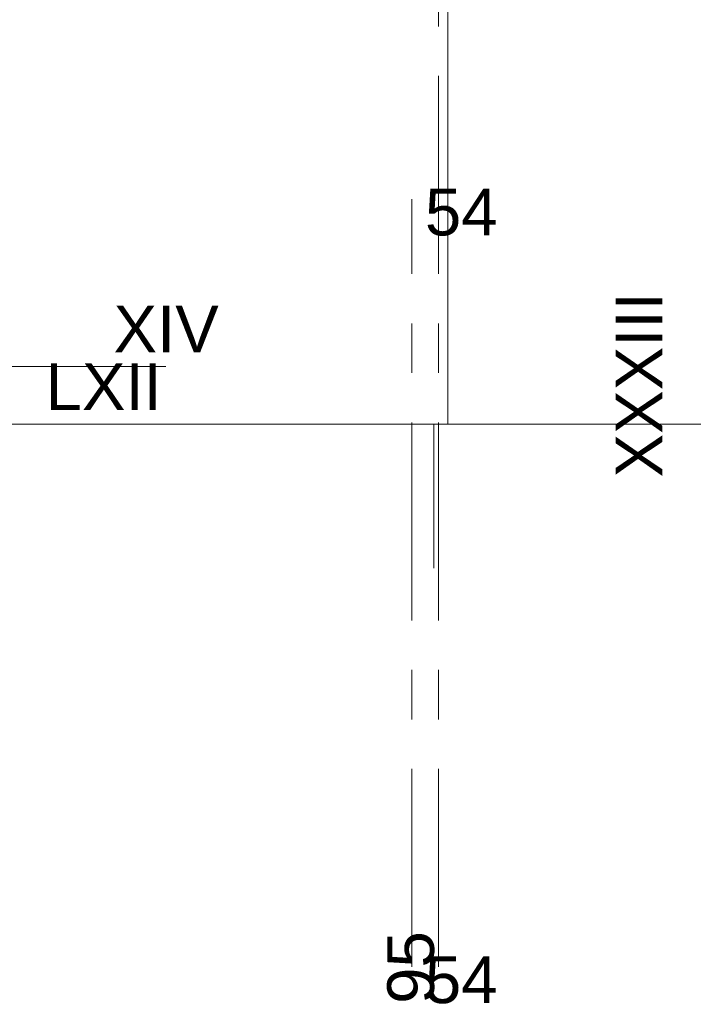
# Model space of a CAD drawing. Header units: centimetres. Extents: x -1737 to 22393, y -8842 to 3760.
# Tile 28 of 44: x 1249 to 1681, y -1 to 631. Entities that reach past the tile are written whole.
import ezdxf

# ---------------------------------------------------------------- set-up
doc = ezdxf.new("R2010")
doc.units = ezdxf.units.CM
doc.linetypes.add('Oś', pattern=[222.25, 127, -31.75, 31.75, -31.75])
for name, color, linetype, lineweight in [('A-FLOR', 192, 'Continuous', 13), ('S-GRID', 1, 'Continuous', 13), ('S-GRID-IDEN', 1, 'Continuous', 13)]:
    doc.layers.add(name, color=color, linetype=linetype, lineweight=lineweight)
doc.styles.add('Arial_1', font='arial.ttf', dxfattribs={"height": 30})

# ---------------------------------------------------------------- blocks, each defined once
blk = doc.blocks.new('Pawilon J_rvt-1-3_piętro I __3_90 m_ - stan istniejący')
at = {"layer": 'A-FLOR', "color": 9}
for p, q in [((1523.38, 941.33), (1523.38, 371.33)), ((1523.38, 371.33), (1514.38, 371.33)), ((1514.38, 371.33), (1514.38, 278.97))]:
    blk.add_line(p, q, dxfattribs=at)
at = {"layer": 'S-GRID', "linetype": 'Oś'}
for p, q in [((1517.38, 23.18), (1517.38, 1147.11)), ((2420.49, 371.33), (1302.38, 371.33))]:
    blk.add_line(p, q, dxfattribs=at)
at = {"layer": 'S-GRID-IDEN', "insert": (1302.55, 395.39), "char_height": 30, "width": 75.4, "attachment_point": 5, "line_spacing_factor": 0.936439, "style": 'Arial_1'}
blk.add_mtext('\\pxqc,t4.23333,8.46667,12.7,16.93333,21.16667,25.4,29.63333,33.86667,38.1,42.33333,46.56667,50.8,55.03333,59.26667,63.5,67.73333,71.96667,76.2,80.43333,84.66667,88.9,93.13333,97.36667,101.6,105.83333,110.06667,114.3,118.53333,122.76667,127,131.23333,135.46667;{LXII}', dxfattribs=at)
at = {"layer": 'S-GRID-IDEN', "insert": (1499.75, 22.82), "char_height": 30, "width": 48.3, "attachment_point": 5, "rotation": 90, "line_spacing_factor": 0.936439, "style": 'Arial_1'}
blk.add_mtext('\\pxqc,t4.23333,8.46667,12.7,16.93333,21.16667,25.4,29.63333,33.86667,38.1,42.33333,46.56667,50.8,55.03333,59.26667,63.5,67.73333,71.96667,76.2,80.43333,84.66667,88.9,93.13333,97.36667,101.6,105.83333,110.06667,114.3,118.53333,122.76667,127,131.23333,135.46667;{95}', dxfattribs=at)
blk = doc.blocks.new('Pawilon F_rvt-1-3_piętro I __3_90 m_ - stan istniejący')
at = {"layer": 'S-GRID', "linetype": 'Oś'}
for p, q in [((1500.38, 23.18), (1500.38, 515.63)), ((102.59, 371.33), (1638.19, 371.33))]:
    blk.add_line(p, q, dxfattribs=at)
at = {"layer": 'S-GRID-IDEN', "char_height": 30, "width": 48.3, "attachment_point": 5, "line_spacing_factor": 0.936439, "style": 'Arial_1'}
for insert in [(1532.03, 507.21), (1532.03, 14.77)]:
    blk.add_mtext('\\pxqc,t4.23333,8.46667,12.7,16.93333,21.16667,25.4,29.63333,33.86667,38.1,42.33333,46.56667,50.8,55.03333,59.26667,63.5,67.73333,71.96667,76.2,80.43333,84.66667,88.9,93.13333,97.36667,101.6,105.83333,110.06667,114.3,118.53333,122.76667,127,131.23333,135.46667;{54}', dxfattribs=dict(at, insert=insert))
at = {"layer": 'S-GRID-IDEN', "insert": (1646.11, 396.54), "char_height": 30, "width": 117.8, "attachment_point": 5, "rotation": 90, "line_spacing_factor": 0.936439, "style": 'Arial_1'}
blk.add_mtext('\\pxqc,t4.23333,8.46667,12.7,16.93333,21.16667,25.4,29.63333,33.86667,38.1,42.33333,46.56667,50.8,55.03333,59.26667,63.5,67.73333,71.96667,76.2,80.43333,84.66667,88.9,93.13333,97.36667,101.6,105.83333,110.06667,114.3,118.53333,122.76667,127,131.23333,135.46667;{XXXIII}', dxfattribs=at)

msp = doc.modelspace()

# ---------------------------------------------------------------- linework, layer by layer
at = {"layer": 'S-GRID', "linetype": 'Oś'}
msp.add_line((1342.46, 408.33), (-1368.76, 408.33), dxfattribs=at)

# ---------------------------------------------------------------- block references
at = {"lineweight": 5}
for name in ['Pawilon J_rvt-1-3_piętro I __3_90 m_ - stan istniejący', 'Pawilon F_rvt-1-3_piętro I __3_90 m_ - stan istniejący']:
    msp.add_blockref(name, (0, 0), dxfattribs=at)

# ---------------------------------------------------------------- texts
at = {"layer": 'S-GRID-IDEN', "insert": (1342.64, 432.39), "char_height": 30, "width": 68.1, "attachment_point": 5, "line_spacing_factor": 0.936439, "style": 'Arial_1'}
msp.add_mtext('\\pxqc,t4.23333,8.46667,12.7,16.93333,21.16667,25.4,29.63333,33.86667,38.1,42.33333,46.56667,50.8,55.03333,59.26667,63.5,67.73333,71.96667,76.2,80.43333,84.66667,88.9,93.13333,97.36667,101.6,105.83333,110.06667,114.3,118.53333,122.76667,127,131.23333,135.46667;{XIV}', dxfattribs=at)

doc.saveas('drawing.dxf')
